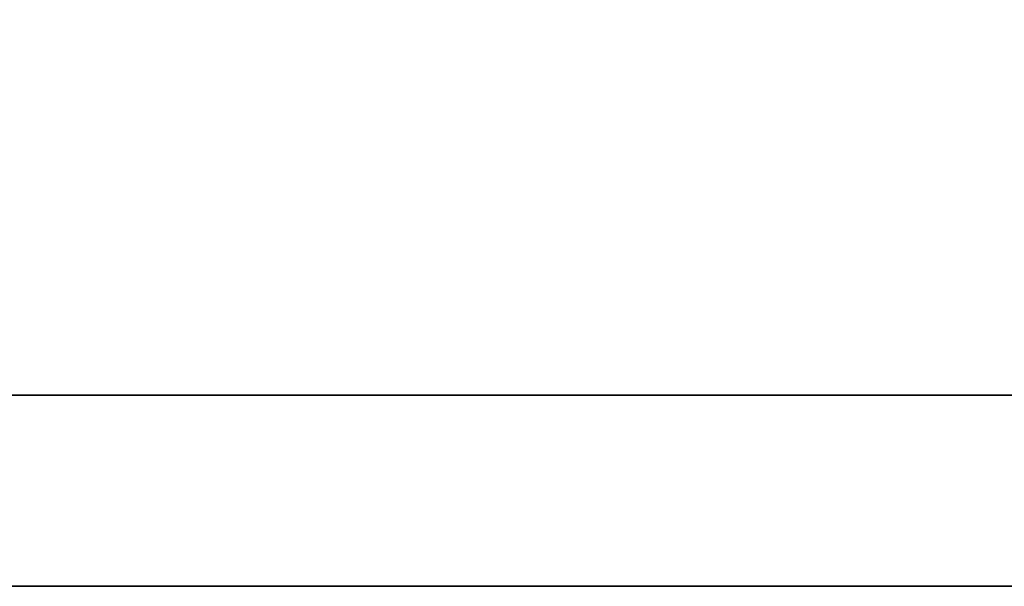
# Model space of a CAD drawing. Extents: x -30 to 1084, y -108 to 142.
# Tile 8 of 54: x 148.738 to 149.253, y -42.341 to -42.045. Entities that reach past the tile are written whole.
import ezdxf

# ---------------------------------------------------------------- set-up
doc = ezdxf.new("R2010")
doc.units = 0
doc.header["$MEASUREMENT"] = 0
doc.layers.add('DIM', color=4, linetype='CONTINUOUS')
doc.layers.add('layer 1', color=7, linetype='CONTINUOUS')

# ---------------------------------------------------------------- blocks, each defined once
blk = doc.blocks.new('TBI MOTION logo(完整正式版)')
at = {"layer": 'layer 1', "color": 22, "lineweight": 35}
blk.add_open_spline([(75.90875, -9.47875), (75.90875, -9.47875), (75.90875, -12.28625), (75.90875, -12.28625), (75.90875, -12.28625), (75.90875, -12.28625), (75.90875, -12.47875), (75.90875, -12.47875), (75.90875, -12.47875), (75.90875, -12.47875), (75.71625, -12.47875), (75.71625, -12.47875), (75.71625, -12.47875), (75.71625, -12.47875), (-88.32875, -12.47875), (-88.32875, -12.47875), (-88.32875, -12.47875), (-88.32875, -12.47875), (-88.32875, -13.29375), (-88.32875, -13.29375), (-88.32875, -13.29375), (-88.32875, -13.29375), (82.89125, -13.29375), (82.89125, -13.29375), (82.89125, -13.29375), (82.89125, -13.29375), (75.90875, -9.47875), (75.90875, -9.47875)], degree=3, knots=[0, 0, 0, 0, 0.1428571, 0.1428571, 0.1428571, 0.1428572, 0.2857143, 0.2857143, 0.2857143, 0.2857143, 0.4285714, 0.4285714, 0.4285714, 0.4285714, 0.5714286, 0.5714286, 0.5714286, 0.5714286, 0.7142857, 0.7142857, 0.7142857, 0.7142857, 0.8571429, 0.8571429, 0.8571429, 0.8571429, 1, 1, 1, 1], dxfattribs=at)

msp = doc.modelspace()

# ---------------------------------------------------------------- block references
at = {"layer": 'DIM', "color": 0, "xscale": 0.1225963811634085, "yscale": 0.1225963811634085, "zscale": 0.1225963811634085}
msp.add_blockref('TBI MOTION logo(完整正式版)', (157.2379, -40.71096), dxfattribs=at)

doc.saveas('drawing.dxf')
